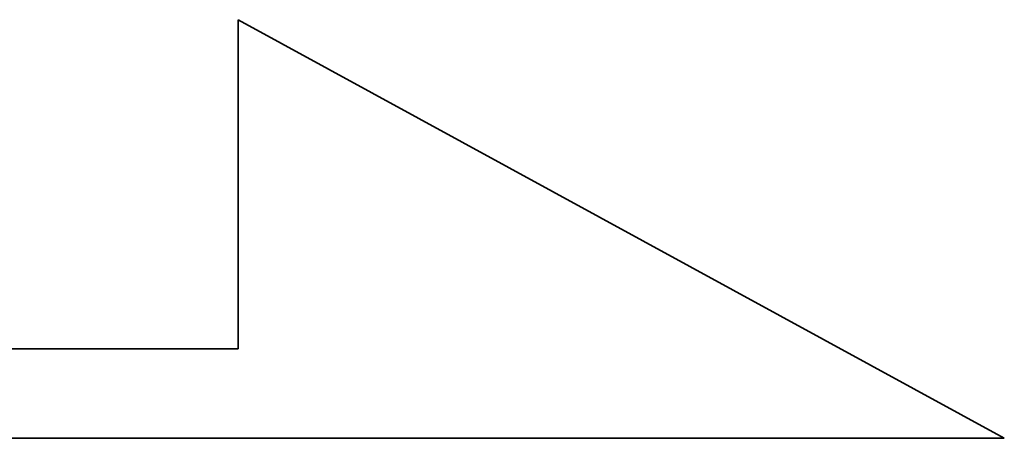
# Model space of a CAD drawing. Header units: millimetres. Extents: x 965 to 1109, y 885 to 962.
# Tile 25 of 61: x 1086.973 to 1087.677, y 923.976 to 924.276. Entities that reach past the tile are written whole.
import ezdxf

# ---------------------------------------------------------------- set-up
doc = ezdxf.new("R2010")
doc.units = ezdxf.units.MM
doc.header["$LTSCALE"] = 0.06
doc.layers.add('DIM', color=4, linetype='CONTINUOUS')
doc.layers.add('layer 1', color=7, linetype='CONTINUOUS')

# ---------------------------------------------------------------- blocks, each defined once
blk = doc.blocks.new('TBI MOTION logo(完整正式版)')
at = {"layer": 'layer 1', "color": 22, "lineweight": 35}
blk.add_open_spline([(75.90875, -9.47875), (75.90875, -9.47875), (75.90875, -12.28625), (75.90875, -12.28625), (75.90875, -12.28625), (75.90875, -12.28625), (75.90875, -12.47875), (75.90875, -12.47875), (75.90875, -12.47875), (75.90875, -12.47875), (75.71625, -12.47875), (75.71625, -12.47875), (75.71625, -12.47875), (75.71625, -12.47875), (-88.32875, -12.47875), (-88.32875, -12.47875), (-88.32875, -12.47875), (-88.32875, -12.47875), (-88.32875, -13.29375), (-88.32875, -13.29375), (-88.32875, -13.29375), (-88.32875, -13.29375), (82.89125, -13.29375), (82.89125, -13.29375), (82.89125, -13.29375), (82.89125, -13.29375), (75.90875, -9.47875), (75.90875, -9.47875)], degree=3, knots=[0, 0, 0, 0, 0.1428571, 0.1428571, 0.1428571, 0.1428572, 0.2857143, 0.2857143, 0.2857143, 0.2857143, 0.4285714, 0.4285714, 0.4285714, 0.4285714, 0.5714286, 0.5714286, 0.5714286, 0.5714286, 0.7142857, 0.7142857, 0.7142857, 0.7142857, 0.8571429, 0.8571429, 0.8571429, 0.8571429, 1, 1, 1, 1], dxfattribs=at)

msp = doc.modelspace()

# ---------------------------------------------------------------- block references
at = {"layer": 'DIM', "color": 7, "xscale": 0.0784616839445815, "yscale": 0.0784616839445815, "zscale": 0.0784616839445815}
msp.add_blockref('TBI MOTION logo(完整正式版)', (1081.17342, 925.01948), dxfattribs=at)

doc.saveas('drawing.dxf')
